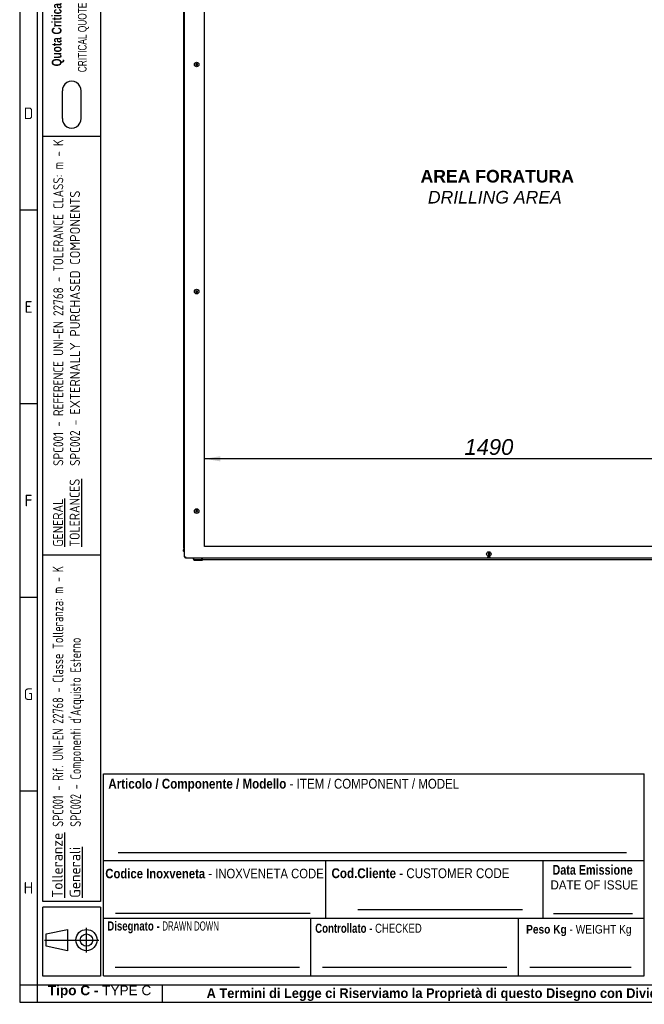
# Model space of a CAD drawing. Extents: x -10 to 412, y 11 to 308.
# Tile 1 of 10: x 6 to 115, y 11 to 183. Entities that reach past the tile are written whole.
import ezdxf
from ezdxf.lldxf.tags import DXFTag

# ---------------------------------------------------------------- set-up
doc = ezdxf.new("R2010")
doc.units = 0
doc.layers.get('0').update_dxf_attribs({"linetype": 'CONTINUOUS'})
for name, color, linetype in [('_TRANSLATION', 7, 'CONTINUOUS'), ('AE00100_03', 7, 'CONTINUOUS'), ('AE00219_03', 7, 'CONTINUOUS'), ('AE00715_01', 7, 'CONTINUOUS'), ('DEFAULT', 7, 'CONTINUOUS'), ('DV6__TRANSLATION', 7, 'CONTINUOUS'), ('F0000001_41', 7, 'CONTINUOUS'), ('M0000000_06', 7, 'CONTINUOUS'), ('M0000000_14', 7, 'CONTINUOUS'), ('M0000000_39', 7, 'CONTINUOUS'), ('M0000000_52', 7, 'CONTINUOUS'), ('M0000001_14', 7, 'CONTINUOUS'), ('SBAVATURE', 7, 'CONTINUOUS')]:
    doc.layers.add(name, color=color, linetype=linetype)
doc.styles.add('SEACAD_ARIAL', font='arial.ttf')
doc.styles.add('SEACAD_ARIAL_NARROW', font='ARIALN.TTF', dxfattribs={"width": 0.8})
doc.styles.add('SEACAD_ARIALB', font='arialbd.ttf', dxfattribs={"width": 0.9})
doc.styles.add('SEACAD_ARIALI', font='ariali.ttf')
doc.styles.add('SEACAD_SOLID_EDGE_ANSI', font='seans.ttf', dxfattribs={"width": 0.9})
doc.styles.add('SEACAD_SOLID_EDGE_ANSIB', font='seansbd.ttf', dxfattribs={"width": 0.9})
tags = doc.linetypes.add('CENTER2', pattern=[28.575, 19.05, -3.175, 3.175, -3.175]).pattern_tags.tags
tags[10:11] = [DXFTag(74, 4), DXFTag(75, 0), DXFTag(340, '0'), DXFTag(46, 0.0), DXFTag(50, 0.0), DXFTag(44, 0.0), DXFTag(45, 0.0)]
tags[8:9] = [DXFTag(74, 4), DXFTag(75, 0), DXFTag(340, '0'), DXFTag(46, 0.0), DXFTag(50, 0.0), DXFTag(44, 0.0), DXFTag(45, 0.0)]
tags[6:7] = [DXFTag(74, 4), DXFTag(75, 0), DXFTag(340, '0'), DXFTag(46, 0.0), DXFTag(50, 0.0), DXFTag(44, 0.0), DXFTag(45, 0.0)]
tags[4:5] = [DXFTag(74, 4), DXFTag(75, 0), DXFTag(340, '0'), DXFTag(46, 0.0), DXFTag(50, 0.0), DXFTag(44, 0.0), DXFTag(45, 0.0)]
doc.dimstyles.new('ISO', dxfattribs={"dimtxt": 2.75, "dimasz": 2.75, "dimexe": 1.375, "dimexo": 1.375, "dimgap": 0.6875, "dimtad": 1, "dimdec": 1, "dimlfac": 15, "dimtxsty": 'SEACAD_ARIAL', "dimblk1": '_SE_FILLED', "dimblk2": '_SE_FILLED', "dimsah": 1, "dimcen": 1.375, "dimazin": 3, "dimtfac": 0.7, "dimtdec": 3, "dimtmove": 0, "dimatfit": 3})

# ---------------------------------------------------------------- blocks, each defined once
blk = doc.blocks.new('SE5')
at = {"layer": 'AE00100_03', "color": 7, "linetype": 'CONTINUOUS'}
for p, q in [((41.06, 221.3), (40.7, 221.3)), ((42.66, 221.3), (42.3, 221.3)), ((71.7, 221.3), (72.06, 221.3)), ((73.3, 221.3), (73.66, 221.3)), ((102.77, 221.3), (103.13, 221.3)), ((104.37, 221.3), (104.73, 221.3)), ((133.77, 221.3), (134.13, 221.3)), ((135.37, 221.3), (135.73, 221.3))]:
    blk.add_line(p, q, dxfattribs=at)
for centre, start, end in [((40.7, 221.21), 90, 180), ((41.06, 221.21), 0, 90), ((42.3, 221.21), 90, 180), ((42.66, 221.21), 0, 90), ((71.7, 221.21), 90, 180), ((72.06, 221.21), 0, 90), ((73.3, 221.21), 90, 180), ((73.66, 221.21), 0, 90), ((102.77, 221.21), 90, 180), ((103.13, 221.21), 0, 90), ((104.37, 221.21), 90, 180), ((104.73, 221.21), 0, 90), ((133.77, 221.21), 90, 180), ((134.13, 221.21), 0, 90), ((135.37, 221.21), 90, 180), ((135.73, 221.21), 0, 90)]:
    blk.add_arc(centre, 0.0867, start, end, dxfattribs=at)
at = {"layer": 'AE00219_03', "color": 7, "linetype": 'CONTINUOUS'}
for p, q in [((88.21, 220.7), (88.08, 220.63)), ((88.08, 220.63), (88.08, 220.47)), ((88.08, 220.47), (88.21, 220.39)), ((88.35, 220.63), (88.21, 220.7)), ((88.21, 220.39), (88.35, 220.47)), ((88.35, 220.47), (88.35, 220.63)), ((37.15, 213.2), (37.01, 213.13)), ((37.01, 213.13), (37.01, 212.97)), ((37.01, 212.97), (37.15, 212.89)), ((37.28, 213.13), (37.15, 213.2)), ((37.15, 212.89), (37.28, 212.97)), ((37.28, 212.97), (37.28, 213.13)), ((139.28, 213.2), (139.15, 213.13)), ((139.15, 213.13), (139.15, 212.97)), ((139.15, 212.97), (139.28, 212.89)), ((139.41, 213.13), (139.28, 213.2)), ((139.28, 212.89), (139.41, 212.97)), ((139.41, 212.97), (139.41, 213.13)), ((37.15, 174.87), (37.01, 174.79)), ((37.01, 174.79), (37.01, 174.64)), ((37.01, 174.64), (37.15, 174.56)), ((37.28, 174.79), (37.15, 174.87)), ((37.15, 174.56), (37.28, 174.64)), ((37.28, 174.64), (37.28, 174.79)), ((139.28, 174.87), (139.15, 174.79)), ((139.15, 174.79), (139.15, 174.64)), ((139.15, 174.64), (139.28, 174.56)), ((139.41, 174.79), (139.28, 174.87)), ((139.28, 174.56), (139.41, 174.64)), ((139.41, 174.64), (139.41, 174.79)), ((37.15, 135.2), (37.01, 135.13)), ((37.01, 135.13), (37.01, 134.97)), ((37.01, 134.97), (37.15, 134.89)), ((37.28, 135.13), (37.15, 135.2)), ((37.15, 134.89), (37.28, 134.97)), ((37.28, 134.97), (37.28, 135.13)), ((139.28, 135.2), (139.15, 135.13)), ((139.15, 135.13), (139.15, 134.97)), ((139.15, 134.97), (139.28, 134.89)), ((139.41, 135.13), (139.28, 135.2)), ((139.28, 134.89), (139.41, 134.97)), ((139.41, 134.97), (139.41, 135.13)), ((37.15, 96.87), (37.01, 96.79)), ((37.01, 96.79), (37.01, 96.64)), ((37.01, 96.64), (37.15, 96.56)), ((37.28, 96.79), (37.15, 96.87)), ((37.15, 96.56), (37.28, 96.64)), ((37.28, 96.64), (37.28, 96.79)), ((139.28, 96.87), (139.15, 96.79)), ((139.15, 96.79), (139.15, 96.64)), ((139.15, 96.64), (139.28, 96.56)), ((139.41, 96.79), (139.28, 96.87)), ((139.28, 96.56), (139.41, 96.64)), ((139.41, 96.64), (139.41, 96.79)), ((88.21, 89.37), (88.08, 89.29)), ((88.08, 89.29), (88.08, 89.14)), ((88.08, 89.14), (88.21, 89.06)), ((88.35, 89.29), (88.21, 89.37)), ((88.21, 89.06), (88.35, 89.14)), ((88.35, 89.14), (88.35, 89.29))]:
    blk.add_line(p, q, dxfattribs=at)
for centre in [(88.21, 220.55), (37.15, 213.05), (139.28, 213.05), (37.15, 174.71), (139.28, 174.71), (37.15, 135.05), (139.28, 135.05), (37.15, 96.71), (139.28, 96.71), (88.21, 89.21)]:
    blk.add_circle(centre, 0.4, dxfattribs=at)
at = {"layer": 'AE00715_01', "color": 7, "linetype": 'CONTINUOUS'}
for p, q in [((36.51, 222.25), (36.51, 221.78)), ((36.71, 222.45), (37.73, 222.45)), ((38.51, 221.78), (38.51, 222.25)), ((137.91, 222.25), (137.91, 221.78)), ((138.69, 222.45), (139.71, 222.45)), ((139.91, 221.78), (139.91, 222.25)), ((36.59, 221.78), (36.51, 221.78)), ((37.91, 221.78), (37.11, 221.78)), ((138.51, 221.78), (139.31, 221.78)), ((139.83, 221.78), (139.91, 221.78))]:
    blk.add_line(p, q, dxfattribs=at)
for centre, start, end in [((36.71, 222.25), 90, 180), ((139.71, 222.25), 0, 90)]:
    blk.add_arc(centre, 0.2, start, end, dxfattribs=at)
for points, knots in [([(37.51, 225.35), (37.44, 225.34), (37.3, 225.34), (37.04, 225.26), (36.79, 225.1), (36.56, 224.88), (36.37, 224.61), (36.23, 224.28), (36.14, 223.93), (36.11, 223.55), (36.14, 223.18), (36.23, 222.81), (36.36, 222.52), (36.47, 222.35), (36.52, 222.28)], [0, 0, 0, 0, 0.0511613, 0.1288559, 0.2067494, 0.2863582, 0.3682439, 0.451924, 0.536534, 0.6214446, 0.7066272, 0.7922322, 0.8784264, 0.9370041, 0.9370041, 0.9370041, 0.9370041]), ([(38.34, 222.11), (38.39, 222.15), (38.5, 222.25), (38.66, 222.5), (38.8, 222.82), (38.88, 223.18), (38.91, 223.55), (38.88, 223.93), (38.79, 224.29), (38.65, 224.62), (38.45, 224.91), (38.2, 225.14), (37.91, 225.29), (37.67, 225.34), (37.55, 225.35), (37.51, 225.35)], [0, 0, 0, 0, 0.042756, 0.124685, 0.208392, 0.293016, 0.377934, 0.463126, 0.548744, 0.634953, 0.72173, 0.808235, 0.892989, 0.974771, 1, 1, 1, 1]), ([(138.91, 225.35), (138.84, 225.34), (138.7, 225.34), (138.44, 225.26), (138.19, 225.1), (137.96, 224.88), (137.77, 224.61), (137.63, 224.28), (137.54, 223.93), (137.51, 223.55), (137.54, 223.18), (137.63, 222.81), (137.78, 222.48), (137.94, 222.24), (138.05, 222.14), (138.09, 222.11)], [0, 0, 0, 0, 0.051155, 0.12884, 0.206723, 0.286322, 0.368198, 0.451867, 0.536467, 0.621367, 0.706539, 0.792133, 0.878316, 0.965074, 1, 1, 1, 1]), ([(139.89, 222.26), (139.95, 222.33), (140.06, 222.51), (140.2, 222.82), (140.28, 223.18), (140.31, 223.55), (140.28, 223.93), (140.19, 224.29), (140.05, 224.62), (139.85, 224.91), (139.6, 225.14), (139.31, 225.29), (139.07, 225.34), (138.95, 225.35), (138.91, 225.35)], [0.0542613, 0.0542613, 0.0542613, 0.0542613, 0.1248106, 0.2085062, 0.2931176, 0.3780234, 0.4632034, 0.5488085, 0.6350055, 0.7217698, 0.8082627, 0.893004, 0.9747743, 1, 1, 1, 1]), ([(37.51, 224.55), (37.53, 224.55), (37.58, 224.54), (37.68, 224.51), (37.82, 224.41), (37.94, 224.24), (38.04, 224.01), (38.1, 223.75), (38.11, 223.47), (38.07, 223.2), (37.99, 222.95), (37.88, 222.76), (37.75, 222.63), (37.62, 222.56), (37.5, 222.54), (37.39, 222.57), (37.26, 222.65), (37.13, 222.79), (37.02, 222.99), (36.95, 223.24), (36.92, 223.52), (36.94, 223.8), (37, 224.05), (37.1, 224.27), (37.23, 224.42), (37.36, 224.52), (37.45, 224.55), (37.5, 224.55), (37.51, 224.55)], [0, 0, 0, 0, 0.019258, 0.061394, 0.099902, 0.141134, 0.181305, 0.221357, 0.261507, 0.30164, 0.341458, 0.380828, 0.42004, 0.459856, 0.502645, 0.548363, 0.58758, 0.62531, 0.665613, 0.705679, 0.74579, 0.785955, 0.825929, 0.865471, 0.904665, 0.944071, 0.985261, 1, 1, 1, 1]), ([(138.91, 224.55), (138.93, 224.55), (138.98, 224.54), (139.08, 224.51), (139.22, 224.41), (139.34, 224.24), (139.44, 224.01), (139.5, 223.75), (139.51, 223.47), (139.47, 223.2), (139.39, 222.95), (139.28, 222.76), (139.15, 222.63), (139.02, 222.56), (138.9, 222.54), (138.79, 222.57), (138.66, 222.65), (138.53, 222.79), (138.42, 222.99), (138.35, 223.24), (138.32, 223.52), (138.34, 223.8), (138.4, 224.05), (138.5, 224.27), (138.63, 224.42), (138.76, 224.52), (138.85, 224.55), (138.9, 224.55), (138.91, 224.55)], [0, 0, 0, 0, 0.019258, 0.061394, 0.099902, 0.141134, 0.181305, 0.221357, 0.261507, 0.30164, 0.341458, 0.380828, 0.42004, 0.459856, 0.502645, 0.548363, 0.58758, 0.62531, 0.665613, 0.705679, 0.74579, 0.785955, 0.825929, 0.865471, 0.904665, 0.944071, 0.985261, 1, 1, 1, 1]), ([(37.73, 222.45), (37.74, 222.45), (37.75, 222.45), (37.77, 222.44), (37.78, 222.44), (37.79, 222.43), (37.8, 222.42), (37.82, 222.4), (37.83, 222.4), (37.85, 222.38), (37.86, 222.37), (37.87, 222.34), (37.88, 222.33), (37.91, 222.3), (37.92, 222.27), (37.93, 222.25)], [0, 0, 0, 0, 0.125, 0.125, 0.25, 0.25, 0.375, 0.375, 0.5, 0.5, 0.625, 0.625, 0.75, 0.75, 1, 1, 1, 1]), ([(38.35, 222.1), (38.34, 222.09), (38.33, 222.09), (38.31, 222.07), (38.3, 222.07), (38.28, 222.06), (38.27, 222.06), (38.25, 222.05), (38.23, 222.05), (38.21, 222.05), (38.2, 222.05), (38.17, 222.06), (38.16, 222.06), (38.13, 222.07), (38.12, 222.07), (38.09, 222.09), (38.08, 222.09), (38.04, 222.12), (38.01, 222.14), (37.98, 222.18), (37.97, 222.19), (37.95, 222.22), (37.94, 222.23), (37.93, 222.25)], [0.2532742, 0.2532742, 0.2532742, 0.2532742, 0.3125, 0.3125, 0.375, 0.375, 0.4375, 0.4375, 0.5, 0.5, 0.5625, 0.5625, 0.625, 0.625, 0.6875, 0.6875, 0.75, 0.75, 0.875, 0.875, 0.9375, 0.9375, 1, 1, 1, 1]), ([(138.49, 222.25), (138.48, 222.22), (138.46, 222.19), (138.41, 222.14), (138.39, 222.12), (138.35, 222.09), (138.34, 222.09), (138.31, 222.07), (138.3, 222.07), (138.27, 222.06), (138.26, 222.06), (138.23, 222.05), (138.22, 222.05), (138.19, 222.05), (138.18, 222.05), (138.16, 222.06), (138.15, 222.06), (138.13, 222.07), (138.12, 222.07), (138.1, 222.09), (138.09, 222.09), (138.08, 222.1)], [0, 0, 0, 0, 0.125, 0.125, 0.25, 0.25, 0.3125, 0.3125, 0.375, 0.375, 0.4375, 0.4375, 0.5, 0.5, 0.5625, 0.5625, 0.625, 0.625, 0.6875, 0.6875, 0.7486086, 0.7486086, 0.7486086, 0.7486086]), ([(138.49, 222.25), (138.51, 222.27), (138.52, 222.3), (138.55, 222.33), (138.55, 222.34), (138.57, 222.37), (138.58, 222.38), (138.6, 222.4), (138.61, 222.4), (138.62, 222.42), (138.63, 222.43), (138.65, 222.44), (138.66, 222.44), (138.68, 222.45), (138.68, 222.45), (138.69, 222.45)], [0, 0, 0, 0, 0.25, 0.25, 0.375, 0.375, 0.5, 0.5, 0.625, 0.625, 0.75, 0.75, 0.875, 0.875, 1, 1, 1, 1])]:
    blk.add_open_spline(points, degree=3, knots=knots, dxfattribs=at)
at = {"layer": 'DV6__TRANSLATION', "color": 7, "linetype": 'CENTER2'}
for p, q in [((38.55, 90.55), (38.55, 219.21)), ((38.55, 219.21), (137.88, 219.21)), ((137.88, 219.21), (137.88, 90.55)), ((137.88, 90.55), (38.55, 90.55))]:
    blk.add_line(p, q, dxfattribs=at)
at = {"layer": 'F0000001_41', "color": 7, "linetype": 'CONTINUOUS'}
for p, q in [((35.01, 88.73), (35.01, 221.03)), ((35.01, 221.03), (35.2, 221.03)), ((35.2, 221.21), (141.23, 221.21)), ((35.2, 221.21), (35.2, 221.21)), ((141.23, 221.21), (141.23, 221.21)), ((141.41, 221.03), (141.23, 221.03)), ((141.41, 88.73), (141.41, 221.03)), ((35.01, 88.73), (35.2, 88.73)), ((35.2, 88.55), (141.23, 88.55)), ((35.2, 88.55), (35.2, 88.55)), ((141.41, 88.73), (141.23, 88.73)), ((141.23, 88.55), (141.23, 88.55))]:
    blk.add_line(p, q, dxfattribs=at)
for centre, radius, start, end in [((35.2, 221.03), 0.187, 90, 180), ((46.8, 221.04), 11.6, 179.1297, 180.0518), ((88.21, 220.55), 0.558, 59.3255, 120.6745), ((141.23, 221.03), 0.187, 0, 90), ((130.96, 221.05), 10.27, 359.8886, 0.9299), ((35.2, 88.73), 0.187, 180, 270), ((45.47, 88.71), 10.27, 179.8886, 180.9299), ((88.21, 89.21), 0.558, 239.3255, 300.6745), ((130.96, 88.71), 10.27, 359.0701, 0.1114), ((141.23, 88.73), 0.187, 270, 0)]:
    blk.add_arc(centre, radius, start, end, dxfattribs=at)
at = {"layer": 'M0000000_06', "color": 7, "linetype": 'CONTINUOUS'}
for p, q in [((36.53, 88.55), (36.53, 88.38)), ((36.58, 88.38), (36.58, 88.55)), ((38.08, 88.21), (36.75, 88.21)), ((36.75, 88.16), (37.01, 88.16)), ((37.01, 88.1), (37.01, 88.21)), ((37.15, 88.08), (37.03, 88.08)), ((37.88, 88.08), (37.15, 88.08)), ((38, 88.08), (37.88, 88.08)), ((38.01, 88.1), (38.01, 88.21)), ((38.01, 88.16), (38.08, 88.16)), ((38.08, 88.38), (38.08, 88.55)), ((38.08, 88.16), (38.08, 88.38)), ((38.08, 88.16), (38.15, 88.16)), ((38.15, 88.38), (38.15, 88.55)), ((38.15, 88.16), (38.15, 88.38)), ((138.28, 88.55), (138.28, 88.38)), ((138.28, 88.38), (138.28, 88.16)), ((138.35, 88.16), (138.28, 88.16)), ((138.35, 88.55), (138.35, 88.38)), ((138.35, 88.38), (138.35, 88.16)), ((139.68, 88.21), (138.35, 88.21)), ((138.35, 88.16), (138.41, 88.16)), ((138.41, 88.1), (138.41, 88.21)), ((138.55, 88.08), (138.43, 88.08)), ((139.28, 88.08), (138.55, 88.08)), ((139.4, 88.08), (139.28, 88.08)), ((139.41, 88.1), (139.41, 88.21)), ((139.41, 88.16), (139.68, 88.16)), ((139.85, 88.55), (139.85, 88.38)), ((139.9, 88.38), (139.9, 88.55))]:
    blk.add_line(p, q, dxfattribs=at)
for centre, radius, start, end in [((36.75, 88.38), 0.217, 180, 270), ((36.75, 88.38), 0.167, 180, 270), ((37.03, 88.1), 0.0167, 180, 270), ((38, 88.1), 0.0167, 270, 0), ((138.43, 88.1), 0.0167, 180, 270), ((139.4, 88.1), 0.0167, 270, 0), ((139.68, 88.38), 0.167, 270, 0), ((139.68, 88.38), 0.217, 270, 0)]:
    blk.add_arc(centre, radius, start, end, dxfattribs=at)
at = {"layer": 'M0000000_14', "color": 7, "linetype": 'CONTINUOUS'}
for p, q in [((34.88, 219.55), (34.88, 90.21)), ((35.01, 219.55), (34.88, 219.55)), ((141.41, 219.55), (141.55, 219.55)), ((141.55, 90.21), (141.55, 219.55)), ((35.01, 90.21), (34.88, 90.21)), ((141.41, 90.21), (141.55, 90.21))]:
    blk.add_line(p, q, dxfattribs=at)
at = {"layer": 'M0000000_39', "color": 7, "linetype": 'CONTINUOUS'}
for p, q in [((34.88, 220.06), (34.88, 219.79)), ((34.96, 219.79), (34.96, 220.06)), ((34.97, 220.06), (34.97, 219.8)), ((141.46, 220.06), (141.46, 219.8)), ((141.47, 219.79), (141.47, 220.06)), ((141.55, 220.06), (141.55, 219.79)), ((34.88, 89.7), (34.88, 89.97)), ((34.96, 89.97), (34.96, 89.7)), ((34.97, 89.7), (34.97, 89.96)), ((141.46, 89.7), (141.46, 89.96)), ((141.47, 89.97), (141.47, 89.7)), ((141.55, 89.7), (141.55, 89.97))]:
    blk.add_line(p, q, dxfattribs=at)
for centre, radius, start, end in [((34.96, 220.06), 0.0833, 53.1301, 180), ((141.46, 220.06), 0.0833, 0, 126.8699), ((35.13, 219.79), 0.247, 180, 242.6478), ((34.96, 220.06), 0.00333, 0, 180), ((35.13, 219.79), 0.167, 180, 227.1564), ((35.13, 219.8), 0.167, 180, 223.9455), ((141.29, 219.8), 0.167, 316.0545, 0), ((141.3, 219.79), 0.247, 297.3522, 0), ((141.3, 219.79), 0.167, 312.8436, 0), ((141.46, 220.06), 0.00333, 0, 180), ((35.13, 89.97), 0.247, 117.3522, 180), ((34.96, 89.7), 0.0833, 180, 306.8699), ((35.13, 89.97), 0.167, 132.8436, 180), ((34.96, 89.7), 0.00333, 180, 0), ((35.13, 89.96), 0.167, 136.0545, 180), ((141.3, 89.97), 0.247, 0, 62.6478), ((141.3, 89.97), 0.167, 0, 47.1564), ((141.29, 89.96), 0.167, 0, 43.9455), ((141.46, 89.7), 0.0833, 233.1301, 0), ((141.46, 89.7), 0.00333, 180, 0)]:
    blk.add_arc(centre, radius, start, end, dxfattribs=at)
at = {"layer": 'M0000000_52', "color": 7, "linetype": 'CONTINUOUS'}
blk.add_line((138.28, 88.21), (38.15, 88.21), dxfattribs=at)
at = {"layer": 'M0000001_14', "color": 7, "linetype": 'CONTINUOUS'}
for p, q in [((36.41, 221.6), (36.41, 221.59)), ((36.41, 221.21), (36.41, 221.59)), ((36.41, 221.59), (36.41, 221.59)), ((36.6, 221.78), (37.11, 221.78)), ((36.6, 221.59), (36.6, 221.78)), ((37.92, 221.78), (138.51, 221.78)), ((139.32, 221.78), (139.83, 221.78)), ((139.83, 221.78), (139.83, 221.59)), ((140.01, 221.59), (140.01, 221.61)), ((140.01, 221.59), (140.01, 221.21))]:
    blk.add_line(p, q, dxfattribs=at)
for centre, radius, start, end in [((36.6, 221.59), 0.187, 90.0029, 179.9971), ((36.59, 209.99), 11.6, 89.9482, 90.8683), ((139.83, 221.59), 0.187, 3.2641, 90), ((139.85, 211.15), 10.44, 89.0833, 90.1028)]:
    blk.add_arc(centre, radius, start, end, dxfattribs=at)
blk = doc.blocks.new('DMBLK141')
at = {"layer": '_TRANSLATION', "linetype": 'CONTINUOUS'}
for points in [[(41.3, 106.31), (38.55, 105.85), (41.3, 105.39)], [(135.13, 106.31), (135.13, 105.39), (137.88, 105.85)]]:
    blk.add_hatch(color=7, dxfattribs=at).paths.add_polyline_path(points)
at = {"layer": '_TRANSLATION', "color": 7, "linetype": 'CONTINUOUS'}
for p, q in [((38.55, 103.11), (38.55, 107.22)), ((137.88, 103.79), (137.88, 107.22)), ((137.88, 105.85), (38.55, 105.85))]:
    blk.add_line(p, q, dxfattribs=at)
at = {"layer": '_TRANSLATION', "color": 7, "linetype": 'CONTINUOUS', "style": 'SEACAD_ARIALI'}
blk.add_text('1490', height=2.75, dxfattribs=at).set_placement((83.94, 106.53))
blk = doc.blocks.new('_SE_FILLED')
at = {"color": 0}
blk.add_line((0, 0), (-1, 0), dxfattribs=at)
blk.add_solid([(0, 0), (-1, -0.1665), (-1, 0.1665), (0, 0)], dxfattribs=at)

msp = doc.modelspace()

# ---------------------------------------------------------------- linework, layer by layer
at = {"color": 7, "linetype": 'CONTINUOUS'}
for p, q in [((6.2345, 287.5885), (6.2345, 10.9591)), ((13.6899, 165.2989), (13.6899, 170.1069)), ((16.961, 165.2989), (16.961, 170.1069)), ((20.3688, 162.1477), (10.2728, 162.1477)), ((9.2632, 149.2738), (6.2345, 149.2738)), ((9.2632, 115.4523), (6.2345, 115.4523)), ((9.2632, 81.6323), (6.2345, 81.6323)), ((115.3627, 15.5023), (115.3627, 50.8402)), ((9.2632, 47.8094), (6.2345, 47.8094)), ((20.8732, 35.6943), (115.3627, 35.6943)), ((65.3142, 27.1127), (94.0877, 27.1127)), ((99.5125, 26.4196), (113.3229, 26.4196)), ((20.8732, 25.5983), (115.3627, 25.5983)), ((57.1127, 15.5023), (57.1127, 25.5983)), ((93.3627, 15.5023), (93.3627, 25.5983)), ((17.9067, 19.6166), (17.9067, 23.9417)), ((10.5658, 21.7792), (20.0693, 21.7792)), ((22.8924, 17.0167), (55.0999, 17.0167)), ((59.1319, 17.0167), (91.3394, 17.0167)), ((95.3723, 17.0167), (113.0498, 17.0167)), ((31.1945, 10.9545), (31.1945, 13.9833)), ((6.2345, 10.9591), (412.092, 10.9591))]:
    msp.add_line(p, q, dxfattribs=at)
msp.add_lwpolyline([(14.582, 19.9256), (10.8748, 20.6979), (10.8748, 22.8605), (14.582, 23.6328), (14.582, 19.9256)], dxfattribs=at)
for radius in [1.8536, 1.0813]:
    msp.add_circle((17.9067, 21.7792), radius, dxfattribs=at)
at = {"layer": 'DEFAULT', "color": 7, "linetype": 'CONTINUOUS'}
for p, q in [((9.2632, 287.5885), (9.2632, 10.9591)), ((10.2728, 28.5002), (10.2728, 283.0453)), ((20.3688, 283.0453), (20.3688, 28.5002)), ((20.3688, 89.0002), (10.2728, 89.0002)), ((20.8732, 15.5023), (20.8732, 50.8402)), ((20.8732, 50.8402), (115.3627, 50.8402)), ((59.7132, 25.5983), (59.7132, 35.6943)), ((97.7132, 25.5983), (97.7132, 35.6943)), ((20.3688, 28.5002), (10.2728, 28.5002)), ((20.3688, 27.5002), (10.2728, 27.5002)), ((10.2728, 15.5002), (10.2728, 27.5002)), ((20.3688, 27.5002), (20.3688, 15.5002)), ((20.3688, 15.5002), (10.2728, 15.5002)), ((20.8732, 15.5023), (115.3627, 15.5023)), ((6.2345, 13.9879), (412.092, 13.9879))]:
    msp.add_line(p, q, dxfattribs=at)
for centre, start, end in [((15.3255, 170.1555), 358.29915, 181.70085), ((15.3255, 165.2503), 178.29915, 1.70085)]:
    msp.add_arc(centre, 1.6363, start, end, dxfattribs=at)
at = {"layer": 'SBAVATURE', "color": 7, "linetype": 'CONTINUOUS'}
for p, q in [((23.4325, 37.0879), (112.2663, 37.0879)), ((22.9681, 26.4745), (56.9736, 26.4745))]:
    msp.add_line(p, q, dxfattribs=at)

# ---------------------------------------------------------------- block references
at = {"layer": '_TRANSLATION'}
msp.add_blockref('SE5', (0, 0), dxfattribs=at)

# ---------------------------------------------------------------- texts
at = {"rotation": 90}
for s, insert, char_height, width, attachment_point in [('{\\fArial Narrow|b1||i0||c0|p34;\\C7;\\H1.7;\\W1.;Quota Critica}', (14.0241, 174.3883), 1.7, 12.747257, 7), ('{\\fArial Narrow|b0||i0||c0|p34;\\C7;\\H1.5;\\W1.;CRITICAL QUOTE}', (18.3274, 173.3632), 1.5, 14.774532, 7), ('{\\fSolid Edge ANSI|b0|i0|c0|p34;\\W0.84600x;\\C7;SPC001 - REFERENCE UNI-EN 22768 - TOLERANCE CLASS: m - K}\\P{\\fSolid Edge ANSI|b0|i0|c0|p34;\\W0.84600x;\\C7;SPC002 - }{\\fSolid Edge ANSI|b0|i0|c0|p34;\\W0.94000x;\\C7;EXTERNALLY PURCHASED COMPONENTS}', (12.1007, 104.6046), 1.75, 56.681326, 1), ('{\\fSolid Edge ANSI|b1|i0|c0|p34;\\L\\C7;Tolleranze}\\P{\\fSolid Edge ANSI|b1|i0|c0|p34;\\L\\C7;Generali}', (11.8901, 29.1688), 1.85, 10.939448, 1)]:
    msp.add_mtext(s, dxfattribs=dict(at, insert=insert, char_height=char_height, width=width, attachment_point=attachment_point))
at = {"attachment_point": 8}
for s, insert, char_height, width in [('{\\fSolid Edge ANSI|b0||i0||c0|p34;\\C7;\\H2.019192;\\W1.;D}', (7.7871, 165.1807), 2.019192, 2.524), ('{\\fSolid Edge ANSI|b0||i0||c0|p34;\\C7;\\H2.019192;\\W1.;E}', (7.7852, 131.3592), 2.019192, 2.3978), ('{\\fSolid Edge ANSI|b0||i0||c0|p34;\\C7;\\H2.019192;\\W1.;F}', (7.7833, 97.5377), 2.019192, 2.271601), ('{\\fSolid Edge ANSI|b0||i0||c0|p34;\\C7;\\H2.019192;\\W1.;G}', (7.7575, 63.7163), 2.019192, 2.5871), ('{\\fSolid Edge ANSI|b0||i0||c0|p34;\\C7;\\H2.019192;\\W1.;H}', (7.7594, 29.8948), 2.019192, 2.713299), ('{\\fArial|b1||i0||c0|p34;\\C7;\\H1.7;\\W1.;Tipo C - }{\\fArial|b0||i0||c0|p34;\\C7;\\H1.7;\\W1.;TYPE C}', (20.1864, 11.6341), 1.7, 18.158685), ('{\\fArial|b1||i0||c0|p34;\\C7;\\H1.7;\\W0.94;A Termini di Legge ci Riserviamo la Proprietà di questo Disegno con Divieto di Riprodurlo e di Renderlo Comunque Noto a Terzi Senza Nostra Autorizzazione}', (122.3664, 11.137), 1.7, 175.011409)]:
    msp.add_mtext(s, dxfattribs=dict(at, insert=insert, char_height=char_height, width=width))
at = {"attachment_point": 1, "rotation": 90}
for s, insert, char_height, width, style in [('{\\fSolid Edge ANSI|b0|i0|c0|p34;\\L\\C7;GENERAL}\\P{\\fSolid Edge ANSI|b0|i0|c0|p34;\\L\\C7;TOLERANCES}\\P', (12.0476, 90.4853), 1.75, 12.632031, 'SEACAD_SOLID_EDGE_ANSI'), ("{\\fSolid Edge ANSI|b1|i0|c0|p34;\\W0.82000x;\\C7;SPC001 - Rif. UNI-EN 22768 - Classe Tolleranza: m - K}\\P{\\fSolid Edge ANSI|b1|i0|c0|p34;\\W0.82000x;\\C7;SPC002 - Componenti d'Acquisto Esterno}", (11.9999, 41.5712), 1.85, 46.587945, 'SEACAD_SOLID_EDGE_ANSIB')]:
    msp.add_mtext(s, dxfattribs=dict(at, insert=insert, char_height=char_height, width=width, style=style))
for s, insert, char_height, width, attachment_point, style in [('{\\fArial|b1||i0||c0|p34;\\C7;\\H1.7163132;\\W0.846;Articolo / Componente / Modello}{\\fArial|b0||i0||c0|p34;\\C7;\\H1.7163132;\\W0.846; - ITEM}{\\fArial|b0||i0||c0|p34;\\C7;\\H1.7;\\W0.846; / COMPONENT / MODEL}', (21.7198, 47.7193), 1.7163132, 61.387499, 7, 'SEACAD_ARIAL'), ('{\\fArial|b1||i0||c0|p34;\\C7;\\H1.7163132;\\W0.846;Cod.Cliente}{\\fArial|b0||i0||c0|p34;\\C7;\\H1.7163132;\\W0.846; - CUSTOMER CODE}', (60.7144, 32.5724), 1.7163132, 31.526466, 7, 'SEACAD_ARIAL'), ('{\\fArial|b1||i0||c0|p34;\\C7;\\H1.7;\\W0.792;Data Emissione}', (99.3241, 33.1732), 1.7, 14.357393, 7, 'SEACAD_ARIALB'), ('{\\fArial|b1||i0||c0|p34;\\C7;\\H1.67;\\W0.846;Codice Inoxveneta}{\\fArial|b0||i0||c0|p34;\\C7;\\H1.67;\\W0.846; - INOXVENETA CODE}', (21.1956, 32.5427), 1.67, 38.232355, 7, 'SEACAD_ARIAL'), ('{\\fArial|b0||i0||c0|p34;\\C7;\\H1.6;\\W0.9;DATE OF ISSUE}', (98.9778, 30.5903), 1.6, 15.116546, 7, 'SEACAD_ARIAL'), ('{\\fArial|b1||i0||c0|p34;\\C7;\\H1.6;\\W0.752;Disegnato - }{\\fArial Narrow|b0||i0||c0|p34;\\C7;\\H1.5875;\\W0.752;\\T1.;DRAWN DOWN}', (31.2845, 22.9505), 1.6, 19.881166, 8, 'SEACAD_ARIAL_NARROW'), ('{\\fArial|b1||i0||c0|p34;\\C7;\\H1.6;\\W0.752;Controllato - }{\\fArial|b0||i0||c0|p34;\\C7;\\H1.5875;\\W0.752;\\T1.;CHECKED}{\\fArial|b1||i0||c0|p34;\\C7;\\H1.6;\\W0.752; }', (67.1717, 23.0261), 1.6, 18.832867, 8, 'SEACAD_ARIALB'), ('{\\fArial|b1||i0||c0|p34;\\C7;\\H1.5;\\W0.846;Peso Kg}{\\fArial|b0||i0||c0|p34;\\C7;\\H1.5;\\W0.846; - WEIGHT Kg}', (94.7121, 22.4585), 1.5, 18.732777, 7, 'SEACAD_ARIAL')]:
    msp.add_mtext(s, dxfattribs=dict(insert=insert, char_height=char_height, width=width, attachment_point=attachment_point, style=style))
at = {"layer": '_TRANSLATION', "insert": (89.2457, 153.3558), "char_height": 2.2, "width": 30.578523, "attachment_point": 5}
msp.add_mtext('{\\fArial|b0||i0||c0|p34;\\C7;\\H2.2;\\W1.; }{\\fArial|b1||i0||c0|p34;\\C7;\\H2.2;\\W1.;AREA FORATURA \\P}{\\fArial|b0||i1||c0|p34;\\C7;\\H2.2;\\W1.;DRILLING AREA}', dxfattribs=at)

# ---------------------------------------------------------------- dimensions: what is measured, and where the dimension line sits
at = {"layer": '_TRANSLATION', "color": 7, "linetype": 'CONTINUOUS'}
dim = msp.add_linear_dim(base=(137.8806, 105.8467), p1=(137.8806, 90.548), p2=(38.5473, 90.548), angle=180, text='\\A1;<>', dimstyle='ISO', dxfattribs=at)
dim.commit()
dim.dimension.update_dxf_attribs({"geometry": 'DMBLK141', "text_midpoint": (88.2139, 105.8467), "dimtype": 161})

doc.saveas('drawing.dxf')
